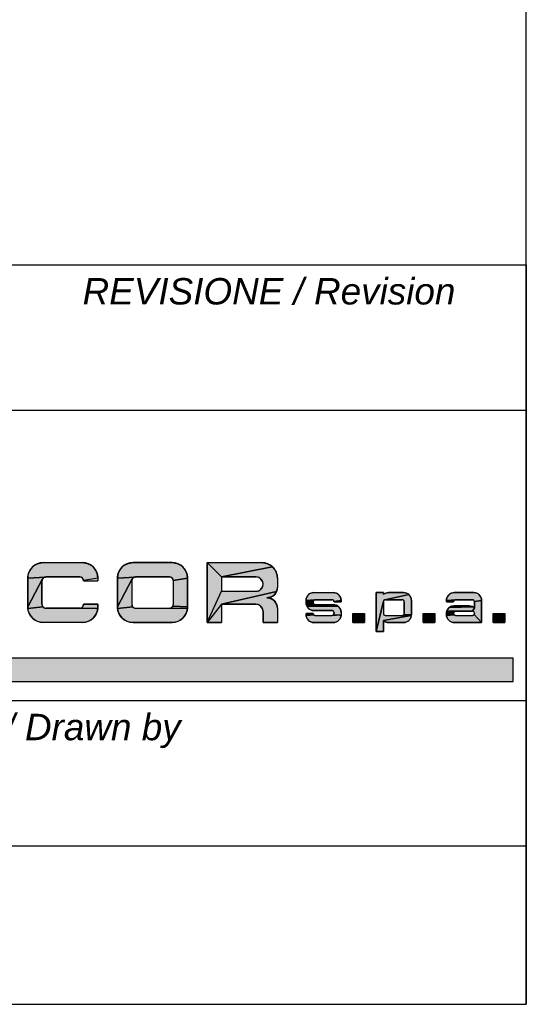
# Model space of a CAD drawing. Extents: x -1680 to 1181, y 8 to 1739.
# Tile 57 of 73: x 1143 to 1181, y 8 to 83. Entities that reach past the tile are written whole.
import ezdxf

# ---------------------------------------------------------------- set-up
doc = ezdxf.new("R2010")
doc.units = 0
doc.header["$LTSCALE"] = 65.395
doc.layers.get('0').update_dxf_attribs({"linetype": 'CONTINUOUS'})
doc.layers.add('7_ALL_NOTE', color=7, linetype='CONTINUOUS')
doc.styles.add('TEXTSTYLE_2', font='ariali.ttf')

# ---------------------------------------------------------------- blocks, each defined once
blk = doc.blocks.new('SICOR_LOGO_BL0', base_point=(1142.225, 40.445))
at = {"linetype": 'CONTINUOUS'}
for points in [[(1144.271, 41.441), (1144.395, 41.447), (1147.352, 41.447), (1147.475, 41.441), (1147.597, 41.421), (1147.717, 41.389), (1147.833, 41.345), (1147.943, 41.289), (1148.047, 41.221), (1148.143, 41.143), (1148.23, 41.056), (1148.308, 40.96), (1148.376, 40.856), (1148.432, 40.745), (1148.476, 40.63), (1148.508, 40.51), (1148.528, 40.388), (1148.534, 40.264), (1147.448, 40.098), (1147.444, 40.129), (1147.436, 40.159), (1147.425, 40.188), (1147.411, 40.215), (1147.394, 40.241), (1147.374, 40.265), (1147.352, 40.287), (1147.328, 40.306), (1147.302, 40.323), (1147.275, 40.337), (1147.246, 40.348), (1147.216, 40.356), (1147.185, 40.361), (1147.154, 40.363), (1144.592, 40.363), (1144.561, 40.361), (1143.212, 40.264), (1143.219, 40.388), (1143.238, 40.51), (1143.27, 40.63), (1143.314, 40.745), (1143.37, 40.856), (1143.438, 40.96), (1143.516, 41.056), (1143.603, 41.143), (1143.7, 41.221), (1143.803, 41.289), (1143.914, 41.345), (1144.029, 41.389), (1144.149, 41.421)], [(1151.072, 41.441), (1151.195, 41.447), (1154.152, 41.447), (1154.276, 41.441), (1154.398, 41.421), (1154.518, 41.389), (1154.633, 41.345), (1154.744, 41.289), (1154.847, 41.221), (1154.944, 41.143), (1155.031, 41.056), (1155.109, 40.96), (1155.176, 40.856), (1155.233, 40.745), (1155.277, 40.63), (1155.309, 40.51), (1155.328, 40.388), (1155.335, 40.264), (1154.249, 40.098), (1154.244, 40.129), (1154.236, 40.159), (1154.225, 40.188), (1154.211, 40.215), (1154.194, 40.241), (1154.175, 40.265), (1154.153, 40.287), (1154.129, 40.306), (1154.103, 40.323), (1154.075, 40.337), (1154.046, 40.348), (1154.017, 40.356), (1153.986, 40.361), (1153.955, 40.363), (1151.393, 40.363), (1151.362, 40.361), (1150.013, 40.264), (1150.019, 40.388), (1150.039, 40.51), (1150.071, 40.63), (1150.115, 40.745), (1150.171, 40.856), (1150.239, 40.96), (1150.316, 41.056), (1150.404, 41.143), (1150.5, 41.221), (1150.604, 41.289), (1150.714, 41.345), (1150.83, 41.389), (1150.949, 41.421)], [(1161.744, 41.143), (1157.897, 40.363), (1156.813, 41.447), (1160.953, 41.447), (1161.076, 41.441), (1161.199, 41.421), (1161.318, 41.389), (1161.434, 41.345), (1161.544, 41.289), (1161.648, 41.221)], [(1157.897, 40.363), (1161.744, 41.143), (1161.832, 41.056), (1161.91, 40.96), (1161.977, 40.856), (1162.033, 40.745), (1162.078, 40.63), (1162.11, 40.51), (1162.129, 40.388), (1162.136, 40.264), (1162.136, 39.574), (1162.131, 39.492), (1162.118, 39.411), (1162.097, 39.331), (1162.067, 39.254), (1157.897, 38.293), (1156.813, 36.913), (1157.897, 39.279), (1160.509, 39.279), (1160.566, 39.282), (1160.622, 39.291), (1160.677, 39.305), (1160.73, 39.326), (1160.78, 39.351), (1160.828, 39.382), (1160.872, 39.418), (1160.912, 39.458), (1160.948, 39.502), (1160.979, 39.55), (1161.005, 39.6), (1161.025, 39.653), (1161.04, 39.708), (1161.048, 39.764), (1161.051, 39.821), (1161.048, 39.878), (1161.04, 39.934), (1161.025, 39.988), (1161.005, 40.041), (1160.979, 40.092), (1160.948, 40.139), (1160.912, 40.184), (1160.872, 40.224), (1160.828, 40.259), (1160.78, 40.29), (1160.73, 40.316), (1160.677, 40.336), (1160.622, 40.351), (1160.566, 40.36), (1160.509, 40.363)], [(1144.372, 40.265), (1144.353, 40.241), (1144.336, 40.215), (1143.212, 38.096), (1143.212, 40.264), (1144.561, 40.361), (1144.53, 40.356), (1144.501, 40.348), (1144.472, 40.337), (1144.444, 40.323), (1144.418, 40.306), (1144.394, 40.287)], [(1151.173, 40.265), (1151.153, 40.241), (1151.136, 40.215), (1150.013, 38.096), (1150.013, 40.264), (1151.362, 40.361), (1151.331, 40.356), (1151.301, 40.348), (1151.272, 40.337), (1151.245, 40.323), (1151.219, 40.306), (1151.195, 40.287)], [(1144.353, 38.119), (1144.372, 38.095), (1143.219, 37.972), (1143.212, 38.096), (1144.336, 40.215), (1144.322, 40.188), (1144.311, 40.159), (1144.303, 40.129), (1144.298, 40.098), (1144.296, 40.067), (1144.296, 38.293), (1144.298, 38.262), (1144.303, 38.232), (1144.311, 38.202), (1144.322, 38.173), (1144.336, 38.145)], [(1151.153, 38.119), (1151.173, 38.095), (1150.019, 37.972), (1150.013, 38.096), (1151.136, 40.215), (1151.122, 40.188), (1151.111, 40.159), (1151.103, 40.129), (1151.098, 40.098), (1151.097, 40.067), (1151.097, 38.293), (1151.098, 38.262), (1151.103, 38.232), (1151.111, 38.202), (1151.122, 38.173), (1151.136, 38.145)], [(1154.249, 40.098), (1155.335, 40.264), (1155.335, 38.096), (1154.211, 38.145), (1154.225, 38.173), (1154.236, 38.202), (1154.244, 38.232), (1154.249, 38.262), (1154.251, 38.293), (1154.251, 40.067)], [(1157.897, 38.293), (1162.067, 39.254), (1162.03, 39.18), (1161.985, 39.111), (1161.933, 39.047), (1161.875, 38.989), (1161.811, 38.937), (1161.741, 38.892), (1161.668, 38.854), (1161.591, 38.825), (1161.347, 38.786), (1161.429, 38.782), (1161.511, 38.769), (1161.591, 38.747), (1161.668, 38.718), (1161.741, 38.68), (1161.811, 38.635), (1161.875, 38.583), (1161.933, 38.525), (1161.985, 38.461), (1162.03, 38.392), (1162.067, 38.318), (1162.097, 38.241), (1162.118, 38.161), (1162.131, 38.08), (1162.136, 37.998), (1162.136, 36.913), (1161.051, 36.913), (1161.051, 37.751), (1161.048, 37.808), (1161.04, 37.864), (1161.025, 37.919), (1161.005, 37.972), (1160.979, 38.022), (1160.948, 38.07), (1160.912, 38.114), (1160.872, 38.154), (1160.828, 38.19), (1160.78, 38.221), (1160.73, 38.246), (1160.677, 38.267), (1160.622, 38.281), (1160.566, 38.29), (1160.509, 38.293)], [(1164.836, 39.177), (1164.898, 39.18), (1166.377, 39.18), (1166.438, 39.177), (1166.5, 39.167), (1166.559, 39.151), (1166.617, 39.129), (1166.672, 39.101), (1166.724, 39.067), (1166.772, 39.028), (1166.816, 38.985), (1166.855, 38.936), (1166.889, 38.885), (1166.917, 38.829), (1166.939, 38.772), (1166.955, 38.712), (1166.965, 38.651), (1166.968, 38.589), (1166.425, 38.506), (1166.423, 38.521), (1166.419, 38.536), (1166.413, 38.55), (1166.406, 38.564), (1166.398, 38.577), (1166.388, 38.589), (1166.377, 38.6), (1166.365, 38.61), (1166.352, 38.618), (1166.338, 38.625), (1166.324, 38.631), (1166.309, 38.635), (1166.294, 38.637), (1166.278, 38.638), (1164.997, 38.638), (1164.981, 38.637), (1164.307, 38.589), (1164.31, 38.651), (1164.32, 38.712), (1164.336, 38.772), (1164.358, 38.829), (1164.386, 38.885), (1164.42, 38.936), (1164.459, 38.985), (1164.503, 39.028), (1164.551, 39.067), (1164.603, 39.101), (1164.658, 39.129), (1164.715, 39.151), (1164.775, 39.167)], [(1170.519, 39.179), (1170.562, 39.18), (1171.696, 39.18), (1171.758, 39.177), (1171.819, 39.167), (1171.879, 39.151), (1171.936, 39.129), (1171.992, 39.101), (1172.043, 39.067), (1172.092, 39.028), (1170.285, 38.635), (1170.27, 38.631), (1170.256, 38.625), (1170.242, 38.618), (1170.229, 38.61), (1170.217, 38.6), (1170.206, 38.589), (1170.196, 38.577), (1170.188, 38.564), (1170.181, 38.55), (1170.175, 38.536), (1170.171, 38.521), (1169.626, 36.223), (1169.626, 39.18), (1170.168, 39.18), (1170.168, 39.03), (1170.201, 39.057), (1170.236, 39.082), (1170.273, 39.105), (1170.312, 39.124), (1170.351, 39.141), (1170.392, 39.155), (1170.434, 39.166), (1170.476, 39.174)], [(1170.316, 38.638), (1170.301, 38.637), (1170.285, 38.635), (1172.092, 39.028), (1172.135, 38.985), (1172.174, 38.936), (1172.208, 38.885), (1172.236, 38.829), (1172.258, 38.772), (1172.274, 38.712), (1172.284, 38.651), (1172.287, 38.589), (1172.287, 38.49), (1172.287, 37.505), (1171.725, 37.529), (1171.732, 37.543), (1171.738, 37.558), (1171.742, 37.573), (1171.744, 37.588), (1171.745, 37.603), (1171.745, 38.49), (1171.744, 38.506), (1171.742, 38.521), (1171.738, 38.536), (1171.732, 38.55), (1171.725, 38.564), (1171.717, 38.577), (1171.707, 38.589), (1171.696, 38.6), (1171.684, 38.61), (1171.671, 38.618), (1171.657, 38.625), (1171.643, 38.631), (1171.628, 38.635), (1171.613, 38.637), (1171.597, 38.638)], [(1175.478, 39.177), (1175.54, 39.18), (1177.018, 39.18), (1177.08, 39.177), (1177.141, 39.167), (1177.201, 39.151), (1177.259, 39.129), (1177.314, 39.101), (1177.366, 39.067), (1177.414, 39.028), (1177.458, 38.985), (1177.497, 38.936), (1177.53, 38.885), (1177.558, 38.829), (1177.581, 38.772), (1177.597, 38.712), (1177.606, 38.651), (1177.609, 38.589), (1177.067, 38.506), (1177.064, 38.521), (1177.06, 38.536), (1177.055, 38.55), (1177.048, 38.564), (1177.039, 38.577), (1177.029, 38.589), (1177.018, 38.6), (1177.006, 38.61), (1176.993, 38.618), (1176.98, 38.625), (1176.965, 38.631), (1176.95, 38.635), (1176.935, 38.637), (1176.92, 38.638), (1175.638, 38.638), (1175.623, 38.637), (1174.948, 38.589), (1174.952, 38.651), (1174.961, 38.712), (1174.977, 38.772), (1174.999, 38.829), (1175.028, 38.885), (1175.061, 38.936), (1175.1, 38.985), (1175.144, 39.028), (1175.192, 39.067), (1175.244, 39.101), (1175.299, 39.129), (1175.357, 39.151), (1175.417, 39.167)], [(1147.154, 37.998), (1147.185, 37.999), (1148.528, 37.972), (1148.508, 37.85), (1148.476, 37.731), (1148.432, 37.615), (1148.376, 37.505), (1148.308, 37.401), (1148.23, 37.305), (1148.143, 37.217), (1148.047, 37.139), (1147.943, 37.072), (1147.833, 37.016), (1147.717, 36.971), (1147.597, 36.939), (1147.475, 36.92), (1147.352, 36.913), (1144.395, 36.913), (1144.271, 36.92), (1144.149, 36.939), (1144.029, 36.971), (1143.914, 37.016), (1143.803, 37.072), (1143.7, 37.139), (1143.603, 37.217), (1143.516, 37.305), (1143.438, 37.401), (1143.37, 37.505), (1143.314, 37.615), (1143.27, 37.731), (1143.238, 37.85), (1143.219, 37.972), (1144.372, 38.095), (1144.394, 38.073), (1144.418, 38.054), (1144.444, 38.037), (1144.472, 38.023), (1144.501, 38.012), (1144.53, 38.004), (1144.561, 37.999), (1144.592, 37.998)], [(1147.448, 38.262), (1147.45, 38.293), (1148.534, 38.293), (1148.534, 38.096), (1148.528, 37.972), (1147.185, 37.999), (1147.216, 38.004), (1147.246, 38.012), (1147.275, 38.023), (1147.302, 38.037), (1147.328, 38.054), (1147.352, 38.073), (1147.374, 38.095), (1147.394, 38.119), (1147.411, 38.145), (1147.425, 38.173), (1147.436, 38.202), (1147.444, 38.232)], [(1153.955, 37.998), (1153.986, 37.999), (1155.328, 37.972), (1155.309, 37.85), (1155.277, 37.731), (1155.233, 37.615), (1155.176, 37.505), (1155.109, 37.401), (1155.031, 37.305), (1154.944, 37.217), (1154.847, 37.139), (1154.744, 37.072), (1154.633, 37.016), (1154.518, 36.971), (1154.398, 36.939), (1154.276, 36.92), (1154.152, 36.913), (1151.195, 36.913), (1151.072, 36.92), (1150.949, 36.939), (1150.83, 36.971), (1150.714, 37.016), (1150.604, 37.072), (1150.5, 37.139), (1150.404, 37.217), (1150.316, 37.305), (1150.239, 37.401), (1150.171, 37.505), (1150.115, 37.615), (1150.071, 37.731), (1150.039, 37.85), (1150.019, 37.972), (1151.173, 38.095), (1151.195, 38.073), (1151.219, 38.054), (1151.245, 38.037), (1151.272, 38.023), (1151.301, 38.012), (1151.331, 38.004), (1151.362, 37.999), (1151.393, 37.998)], [(1154.194, 38.119), (1154.211, 38.145), (1155.335, 38.096), (1155.328, 37.972), (1153.986, 37.999), (1154.017, 38.004), (1154.046, 38.012), (1154.075, 38.023), (1154.103, 38.037), (1154.129, 38.054), (1154.153, 38.073), (1154.175, 38.095)], [(1164.887, 38.589), (1164.877, 38.577), (1164.307, 38.412), (1164.307, 38.589), (1164.981, 38.637), (1164.966, 38.635), (1164.951, 38.631), (1164.937, 38.625), (1164.923, 38.618), (1164.91, 38.61), (1164.898, 38.6)], [(1164.849, 38.421), (1164.85, 38.406), (1164.31, 38.35), (1164.307, 38.412), (1164.877, 38.577), (1164.869, 38.564), (1164.862, 38.55), (1164.856, 38.536), (1164.852, 38.521), (1164.85, 38.506), (1164.849, 38.49)], [(1164.862, 38.361), (1164.869, 38.347), (1164.32, 38.289), (1164.31, 38.35), (1164.85, 38.406), (1164.852, 38.39), (1164.856, 38.376)], [(1164.923, 38.293), (1164.937, 38.286), (1164.336, 38.229), (1164.32, 38.289), (1164.869, 38.347), (1164.877, 38.334), (1164.887, 38.322), (1164.898, 38.311), (1164.91, 38.302)], [(1166.559, 38.244), (1166.617, 38.222), (1164.358, 38.171), (1164.336, 38.229), (1164.937, 38.286), (1164.951, 38.281), (1164.966, 38.277), (1164.981, 38.274), (1164.997, 38.273), (1166.377, 38.273), (1166.438, 38.27), (1166.5, 38.26)], [(1166.672, 38.194), (1166.724, 38.16), (1164.386, 38.116), (1164.358, 38.171), (1166.617, 38.222)], [(1166.772, 38.121), (1166.816, 38.078), (1166.855, 38.03), (1166.889, 37.978), (1166.917, 37.923), (1166.939, 37.865), (1166.955, 37.805), (1166.965, 37.744), (1166.968, 37.682), (1166.968, 37.505), (1166.352, 37.475), (1166.365, 37.484), (1166.377, 37.493), (1166.388, 37.504), (1166.398, 37.516), (1166.406, 37.529), (1166.413, 37.543), (1166.419, 37.558), (1166.423, 37.573), (1166.425, 37.588), (1166.426, 37.603), (1166.426, 37.672), (1166.425, 37.688), (1166.423, 37.703), (1166.419, 37.718), (1166.413, 37.732), (1166.406, 37.746), (1166.398, 37.759), (1166.388, 37.771), (1166.377, 37.782), (1166.365, 37.792), (1166.352, 37.8), (1166.338, 37.807), (1166.324, 37.813), (1166.309, 37.817), (1166.294, 37.819), (1166.278, 37.82), (1164.898, 37.82), (1164.836, 37.823), (1164.775, 37.833), (1164.715, 37.849), (1164.658, 37.871), (1164.603, 37.899), (1164.551, 37.933), (1164.503, 37.972), (1164.459, 38.016), (1164.42, 38.064), (1164.386, 38.116), (1166.724, 38.16)], [(1171.597, 37.455), (1171.613, 37.456), (1172.284, 37.443), (1170.168, 37.064), (1170.168, 36.223), (1169.626, 36.223), (1170.171, 38.521), (1170.169, 38.506), (1170.168, 38.49), (1170.168, 37.603), (1170.169, 37.588), (1170.171, 37.573), (1170.175, 37.558), (1170.181, 37.543), (1170.188, 37.529), (1170.196, 37.516), (1170.206, 37.504), (1170.217, 37.493), (1170.229, 37.484), (1170.242, 37.475), (1170.256, 37.468), (1170.27, 37.463), (1170.285, 37.459), (1170.301, 37.456), (1170.316, 37.455)], [(1175.528, 38.589), (1175.519, 38.577), (1174.948, 38.49), (1174.948, 38.589), (1175.623, 38.637), (1175.608, 38.635), (1175.593, 38.631), (1175.578, 38.625), (1175.564, 38.618), (1175.551, 38.61), (1175.539, 38.6)], [(1175.491, 38.506), (1175.49, 38.49), (1174.948, 38.49), (1175.519, 38.577), (1175.51, 38.564), (1175.503, 38.55), (1175.498, 38.536), (1175.494, 38.521)], [(1176.999, 38.072), (1177.034, 38.047), (1177.067, 38.019), (1176.92, 37.776), (1175.663, 37.776), (1174.976, 37.782), (1174.997, 37.837), (1175.024, 37.889), (1175.056, 37.938), (1175.093, 37.984), (1175.134, 38.026), (1175.18, 38.063), (1176.962, 38.095)], [(1176.843, 38.145), (1176.884, 38.131), (1176.924, 38.114), (1176.962, 38.095), (1175.18, 38.063), (1175.229, 38.095), (1175.282, 38.121), (1175.337, 38.142), (1176.802, 38.156)], [(1176.716, 38.168), (1176.759, 38.164), (1176.802, 38.156), (1175.337, 38.142), (1175.393, 38.158), (1175.451, 38.167), (1175.51, 38.17), (1176.673, 38.17)], [(1177.067, 38.506), (1177.609, 38.589), (1177.609, 38.49), (1177.609, 36.913), (1177.048, 37.529), (1177.055, 37.543), (1177.06, 37.558), (1177.064, 37.573), (1177.067, 37.588), (1177.067, 37.628), (1177.067, 37.643), (1177.064, 37.659), (1177.06, 37.674), (1177.055, 37.688), (1177.048, 37.702), (1177.039, 37.715), (1177.029, 37.727), (1177.018, 37.738), (1177.006, 37.748), (1176.993, 37.756), (1176.98, 37.763), (1176.965, 37.769), (1176.95, 37.773), (1176.935, 37.775), (1176.92, 37.776), (1177.067, 38.019), (1177.067, 38.49)], [(1164.877, 37.516), (1164.887, 37.504), (1164.31, 37.443), (1164.307, 37.505), (1164.307, 37.603), (1164.849, 37.603), (1164.85, 37.588), (1164.852, 37.573), (1164.856, 37.558), (1164.862, 37.543), (1164.869, 37.529)], [(1166.278, 37.455), (1166.294, 37.456), (1166.968, 37.505), (1166.965, 37.443), (1166.955, 37.382), (1166.939, 37.322), (1166.917, 37.264), (1166.889, 37.209), (1166.855, 37.157), (1166.816, 37.109), (1166.772, 37.065), (1166.724, 37.026), (1166.672, 36.993), (1166.617, 36.964), (1166.559, 36.942), (1166.5, 36.926), (1166.438, 36.917), (1166.377, 36.913), (1164.898, 36.913), (1164.836, 36.917), (1164.775, 36.926), (1164.715, 36.942), (1164.658, 36.964), (1164.603, 36.993), (1164.551, 37.026), (1164.503, 37.065), (1164.459, 37.109), (1164.42, 37.157), (1164.386, 37.209), (1164.358, 37.264), (1164.336, 37.322), (1164.32, 37.382), (1164.31, 37.443), (1164.887, 37.504), (1164.898, 37.493), (1164.91, 37.484), (1164.923, 37.475), (1164.937, 37.468), (1164.951, 37.463), (1164.966, 37.459), (1164.981, 37.456), (1164.997, 37.455)], [(1166.352, 37.475), (1166.968, 37.505), (1166.294, 37.456), (1166.309, 37.459), (1166.324, 37.463), (1166.338, 37.468)], [(1170.168, 37.064), (1172.284, 37.443), (1172.274, 37.382), (1172.258, 37.322), (1172.236, 37.264), (1172.208, 37.209), (1172.174, 37.157), (1172.135, 37.109), (1172.092, 37.065), (1172.043, 37.026), (1171.992, 36.993), (1171.936, 36.964), (1171.879, 36.942), (1171.819, 36.926), (1171.758, 36.917), (1171.696, 36.913), (1170.562, 36.913), (1170.519, 36.915), (1170.476, 36.92), (1170.434, 36.927), (1170.392, 36.938), (1170.351, 36.952), (1170.312, 36.969), (1170.273, 36.989), (1170.236, 37.011), (1170.201, 37.036)], [(1171.717, 37.516), (1171.725, 37.529), (1172.287, 37.505), (1172.284, 37.443), (1171.613, 37.456), (1171.628, 37.459), (1171.643, 37.463), (1171.657, 37.468), (1171.671, 37.475), (1171.684, 37.484), (1171.696, 37.493), (1171.707, 37.504)], [(1175.505, 37.673), (1175.499, 37.657), (1174.948, 37.603), (1174.951, 37.667), (1175.535, 37.719), (1175.523, 37.705), (1175.514, 37.69)], [(1175.491, 37.621), (1175.49, 37.603), (1174.948, 37.505), (1174.948, 37.603), (1175.499, 37.657), (1175.494, 37.639)], [(1175.519, 37.516), (1175.528, 37.504), (1174.952, 37.443), (1174.948, 37.505), (1175.49, 37.603), (1175.491, 37.588), (1175.494, 37.573), (1175.498, 37.558), (1175.503, 37.543), (1175.51, 37.529)], [(1175.548, 37.731), (1175.535, 37.719), (1174.951, 37.667), (1174.961, 37.725), (1174.976, 37.782), (1175.645, 37.775), (1175.627, 37.772), (1175.61, 37.767), (1175.593, 37.761), (1175.577, 37.753), (1175.562, 37.743)], [(1176.92, 37.455), (1176.935, 37.456), (1176.95, 37.459), (1176.965, 37.463), (1176.98, 37.468), (1176.993, 37.475), (1177.006, 37.484), (1177.018, 37.493), (1177.029, 37.504), (1177.039, 37.516), (1177.048, 37.529), (1177.609, 36.913), (1175.54, 36.913), (1175.478, 36.917), (1175.417, 36.926), (1175.357, 36.942), (1175.299, 36.964), (1175.244, 36.993), (1175.192, 37.026), (1175.144, 37.065), (1175.1, 37.109), (1175.061, 37.157), (1175.028, 37.209), (1174.999, 37.264), (1174.977, 37.322), (1174.961, 37.382), (1174.952, 37.443), (1175.528, 37.504), (1175.539, 37.493), (1175.551, 37.484), (1175.564, 37.475), (1175.578, 37.468), (1175.593, 37.463), (1175.608, 37.459), (1175.623, 37.456), (1175.638, 37.455)]]:
    blk.add_hatch(color=1, dxfattribs=at).paths.add_polyline_path(points)
at = {"color": 1, "linetype": 'CONTINUOUS'}
for p, q in [((1144.395, 41.447), (1147.352, 41.447)), ((1154.152, 41.447), (1151.195, 41.447)), ((1156.813, 41.447), (1156.813, 36.913)), ((1156.813, 41.447), (1160.953, 41.447)), ((1156.813, 36.913), (1156.813, 41.447)), ((1156.813, 41.447), (1160.953, 41.447)), ((1144.592, 40.363), (1147.154, 40.363)), ((1151.393, 40.363), (1153.955, 40.363)), ((1157.897, 40.363), (1160.509, 40.363)), ((1157.897, 40.363), (1157.897, 39.279)), ((1160.509, 40.363), (1157.897, 40.363)), ((1157.897, 40.363), (1157.897, 39.279)), ((1143.212, 40.264), (1143.212, 38.096)), ((1144.296, 38.293), (1144.296, 40.067)), ((1147.45, 40.067), (1148.536, 40.067)), ((1148.534, 40.264), (1148.536, 40.067)), ((1150.013, 40.264), (1150.013, 38.096)), ((1150.013, 40.264), (1150.013, 38.096)), ((1151.097, 40.067), (1151.097, 38.293)), ((1151.097, 40.067), (1151.097, 38.293)), ((1154.251, 38.293), (1154.251, 40.067)), ((1154.251, 38.293), (1154.251, 40.067)), ((1155.335, 38.096), (1155.335, 40.264)), ((1155.335, 38.096), (1155.335, 40.264)), ((1156.813, 40.264), (1156.813, 39.18)), ((1156.813, 40.264), (1156.813, 39.18)), ((1157.897, 40.067), (1157.897, 40.018)), ((1162.136, 40.264), (1162.136, 39.574)), ((1162.136, 40.264), (1162.136, 40.067)), ((1162.136, 40.264), (1162.136, 39.574)), ((1157.897, 39.279), (1160.509, 39.279)), ((1157.897, 39.279), (1160.509, 39.279)), ((1164.898, 39.18), (1166.377, 39.18)), ((1164.898, 39.18), (1166.377, 39.18)), ((1170.168, 39.18), (1169.626, 39.18)), ((1169.626, 39.18), (1169.626, 36.223)), ((1169.626, 39.18), (1169.626, 36.223)), ((1170.168, 39.18), (1169.626, 39.18)), ((1170.168, 39.18), (1170.168, 39.03)), ((1170.168, 39.03), (1170.168, 39.18)), ((1170.562, 39.18), (1171.696, 39.18)), ((1171.696, 39.18), (1170.562, 39.18)), ((1175.54, 39.18), (1177.018, 39.18)), ((1177.018, 39.18), (1175.54, 39.18)), ((1148.534, 38.293), (1147.45, 38.293)), ((1148.534, 38.096), (1148.534, 38.293)), ((1157.897, 38.293), (1157.897, 36.913)), ((1157.897, 38.293), (1160.509, 38.293)), ((1160.509, 38.293), (1157.897, 38.293)), ((1157.897, 38.293), (1157.897, 36.913)), ((1164.307, 38.589), (1164.307, 38.412)), ((1164.307, 38.412), (1164.307, 38.589)), ((1164.849, 38.49), (1164.849, 38.421)), ((1164.849, 38.49), (1164.849, 38.421)), ((1164.997, 38.638), (1166.278, 38.638)), ((1166.278, 38.638), (1164.997, 38.638)), ((1164.997, 38.273), (1166.377, 38.273)), ((1164.997, 38.273), (1166.377, 38.273)), ((1166.426, 38.49), (1166.968, 38.49)), ((1166.968, 38.49), (1166.426, 38.49)), ((1166.968, 38.589), (1166.968, 38.49)), ((1166.968, 38.589), (1166.968, 38.49)), ((1169.626, 38.589), (1169.626, 38.367)), ((1170.168, 38.49), (1170.168, 37.603)), ((1170.168, 38.49), (1170.168, 38.466)), ((1170.168, 38.49), (1170.168, 37.603)), ((1170.316, 38.638), (1171.597, 38.638)), ((1171.597, 38.638), (1170.316, 38.638)), ((1171.745, 38.49), (1171.745, 37.628)), ((1171.745, 37.628), (1171.745, 38.49)), ((1172.287, 38.589), (1172.287, 38.49)), ((1172.287, 38.49), (1172.287, 38.589)), ((1172.287, 38.49), (1172.287, 37.505)), ((1172.287, 37.505), (1172.287, 38.49)), ((1174.948, 38.589), (1174.948, 38.49)), ((1174.948, 38.589), (1174.948, 38.49)), ((1175.49, 38.49), (1174.948, 38.49)), ((1174.948, 38.49), (1175.49, 38.49)), ((1175.51, 38.17), (1176.673, 38.17)), ((1176.673, 38.17), (1175.51, 38.17)), ((1175.638, 38.638), (1176.92, 38.638)), ((1175.638, 38.638), (1176.92, 38.638)), ((1177.067, 38.49), (1177.067, 38.019)), ((1177.067, 38.49), (1177.067, 38.019)), ((1177.609, 38.589), (1177.609, 38.49)), ((1177.609, 38.49), (1177.609, 38.589)), ((1177.609, 38.49), (1177.609, 36.913)), ((1177.609, 36.913), (1177.609, 38.49)), ((1147.154, 37.998), (1144.592, 37.998)), ((1151.393, 37.998), (1153.955, 37.998)), ((1151.393, 37.998), (1153.955, 37.998)), ((1161.051, 37.751), (1161.051, 36.913)), ((1161.051, 36.913), (1161.051, 37.751)), ((1162.136, 37.998), (1162.136, 36.913)), ((1162.136, 37.998), (1162.136, 36.913)), ((1164.849, 37.603), (1164.307, 37.603)), ((1164.307, 37.505), (1164.307, 37.603)), ((1164.307, 37.505), (1164.307, 37.603)), ((1164.307, 37.603), (1164.849, 37.603)), ((1164.898, 37.82), (1166.278, 37.82)), ((1166.278, 37.82), (1164.898, 37.82)), ((1164.997, 37.455), (1166.278, 37.455)), ((1164.997, 37.455), (1166.278, 37.455)), ((1166.426, 37.672), (1166.426, 37.603)), ((1166.426, 37.603), (1166.426, 37.672)), ((1166.968, 37.682), (1166.968, 37.505)), ((1166.968, 37.682), (1166.968, 37.505)), ((1167.852, 37.603), (1168.739, 37.603)), ((1167.852, 37.603), (1167.852, 36.913)), ((1167.852, 36.913), (1167.852, 37.603)), ((1167.852, 37.603), (1168.739, 37.603)), ((1168.739, 37.603), (1168.739, 36.913)), ((1168.739, 37.603), (1168.739, 36.913)), ((1169.626, 37.603), (1169.626, 37.505)), ((1170.316, 37.455), (1171.597, 37.455)), ((1170.316, 37.455), (1171.597, 37.455)), ((1171.745, 37.628), (1171.745, 37.603)), ((1171.745, 37.603), (1171.745, 37.628)), ((1173.174, 37.603), (1174.061, 37.603)), ((1173.174, 37.603), (1173.174, 36.913)), ((1173.174, 36.913), (1173.174, 37.603)), ((1173.174, 37.603), (1174.061, 37.603)), ((1174.061, 37.603), (1174.061, 36.913)), ((1174.061, 37.603), (1174.061, 36.913)), ((1174.948, 37.603), (1174.948, 37.608)), ((1174.948, 37.608), (1174.948, 37.603)), ((1174.948, 37.603), (1174.948, 37.505)), ((1174.948, 37.603), (1174.948, 37.505)), ((1175.638, 37.455), (1176.92, 37.455)), ((1175.638, 37.455), (1176.92, 37.455)), ((1175.663, 37.776), (1176.92, 37.776)), ((1176.92, 37.776), (1175.663, 37.776)), ((1177.067, 37.628), (1177.067, 37.603)), ((1177.067, 37.603), (1177.067, 37.628)), ((1177.609, 37.726), (1177.609, 37.505)), ((1178.497, 37.603), (1179.384, 37.603)), ((1178.497, 37.603), (1178.497, 36.913)), ((1178.497, 36.913), (1178.497, 37.603)), ((1178.497, 37.603), (1179.384, 37.603)), ((1179.384, 37.603), (1179.384, 36.913)), ((1179.384, 37.603), (1179.384, 36.913)), ((1147.352, 36.913), (1144.395, 36.913)), ((1151.195, 36.913), (1154.152, 36.913)), ((1151.195, 36.913), (1154.152, 36.913)), ((1156.813, 36.913), (1157.897, 36.913)), ((1157.897, 36.913), (1156.813, 36.913)), ((1161.051, 36.913), (1162.136, 36.913)), ((1162.136, 36.913), (1161.051, 36.913)), ((1164.898, 36.913), (1166.377, 36.913)), ((1166.377, 36.913), (1164.898, 36.913)), ((1167.852, 36.913), (1168.739, 36.913)), ((1168.739, 36.913), (1167.852, 36.913)), ((1170.168, 37.064), (1170.168, 36.223)), ((1170.168, 36.223), (1170.168, 37.064)), ((1170.562, 36.913), (1171.696, 36.913)), ((1170.562, 36.913), (1171.696, 36.913)), ((1173.174, 36.913), (1174.061, 36.913)), ((1174.061, 36.913), (1173.174, 36.913)), ((1175.54, 36.913), (1177.609, 36.913)), ((1175.54, 36.913), (1177.609, 36.913)), ((1178.497, 36.913), (1179.384, 36.913)), ((1179.384, 36.913), (1178.497, 36.913)), ((1170.168, 36.223), (1169.626, 36.223)), ((1169.626, 36.223), (1170.168, 36.223)), ((1180.003, 34.226), (1126.364, 34.226)), ((1180.003, 34.226), (1126.364, 34.226)), ((1180.003, 34.226), (1126.364, 34.226)), ((1180.003, 32.448), (1180.003, 34.226)), ((1180.003, 32.448), (1180.003, 34.226)), ((1180.003, 32.448), (1180.003, 34.226)), ((1109.78, 32.448), (1180.003, 32.448)), ((1109.78, 32.448), (1180.003, 32.448)), ((1109.78, 32.448), (1180.003, 32.448))]:
    blk.add_line(p, q, dxfattribs=at)
for points in [[(1144.271, 41.441), (1144.395, 41.447), (1147.352, 41.447), (1147.475, 41.441), (1147.597, 41.421), (1147.717, 41.389), (1147.833, 41.345), (1147.943, 41.289), (1148.047, 41.221), (1148.143, 41.143), (1148.23, 41.056), (1148.308, 40.96), (1148.376, 40.856), (1148.432, 40.745), (1148.476, 40.63), (1148.508, 40.51), (1148.528, 40.388), (1148.534, 40.264), (1147.448, 40.098), (1147.444, 40.129), (1147.436, 40.159), (1147.425, 40.188), (1147.411, 40.215), (1147.394, 40.241), (1147.374, 40.265), (1147.352, 40.287), (1147.328, 40.306), (1147.302, 40.323), (1147.275, 40.337), (1147.246, 40.348), (1147.216, 40.356), (1147.185, 40.361), (1147.154, 40.363), (1144.592, 40.363), (1144.561, 40.361), (1143.212, 40.264), (1143.219, 40.388), (1143.238, 40.51), (1143.27, 40.63), (1143.314, 40.745), (1143.37, 40.856), (1143.438, 40.96), (1143.516, 41.056), (1143.603, 41.143), (1143.7, 41.221), (1143.803, 41.289), (1143.914, 41.345), (1144.029, 41.389), (1144.149, 41.421), (1144.271, 41.441)], [(1151.072, 41.441), (1151.195, 41.447), (1154.152, 41.447), (1154.276, 41.441), (1154.398, 41.421), (1154.518, 41.389), (1154.633, 41.345), (1154.744, 41.289), (1154.847, 41.221), (1154.944, 41.143), (1155.031, 41.056), (1155.109, 40.96), (1155.176, 40.856), (1155.233, 40.745), (1155.277, 40.63), (1155.309, 40.51), (1155.328, 40.388), (1155.335, 40.264), (1154.249, 40.098), (1154.244, 40.129), (1154.236, 40.159), (1154.225, 40.188), (1154.211, 40.215), (1154.194, 40.241), (1154.175, 40.265), (1154.153, 40.287), (1154.129, 40.306), (1154.103, 40.323), (1154.075, 40.337), (1154.046, 40.348), (1154.017, 40.356), (1153.986, 40.361), (1153.955, 40.363), (1151.393, 40.363), (1151.362, 40.361), (1150.013, 40.264), (1150.019, 40.388), (1150.039, 40.51), (1150.071, 40.63), (1150.115, 40.745), (1150.171, 40.856), (1150.239, 40.96), (1150.316, 41.056), (1150.404, 41.143), (1150.5, 41.221), (1150.604, 41.289), (1150.714, 41.345), (1150.83, 41.389), (1150.949, 41.421), (1151.072, 41.441)], [(1161.744, 41.143), (1157.897, 40.363), (1156.813, 41.447), (1160.953, 41.447), (1161.076, 41.441), (1161.199, 41.421), (1161.318, 41.389), (1161.434, 41.345), (1161.544, 41.289), (1161.648, 41.221), (1161.744, 41.143)], [(1157.897, 40.363), (1161.744, 41.143), (1161.832, 41.056), (1161.91, 40.96), (1161.977, 40.856), (1162.033, 40.745), (1162.078, 40.63), (1162.11, 40.51), (1162.129, 40.388), (1162.136, 40.264), (1162.136, 39.574), (1162.131, 39.492), (1162.118, 39.411), (1162.097, 39.331), (1162.067, 39.254), (1157.897, 38.293), (1156.813, 36.913), (1157.897, 39.279), (1160.509, 39.279), (1160.566, 39.282), (1160.622, 39.291), (1160.677, 39.305), (1160.73, 39.326), (1160.78, 39.351), (1160.828, 39.382), (1160.872, 39.418), (1160.912, 39.458), (1160.948, 39.502), (1160.979, 39.55), (1161.005, 39.6), (1161.025, 39.653), (1161.04, 39.708), (1161.048, 39.764), (1161.051, 39.821), (1161.048, 39.878), (1161.04, 39.934), (1161.025, 39.988), (1161.005, 40.041), (1160.979, 40.092), (1160.948, 40.139), (1160.912, 40.184), (1160.872, 40.224), (1160.828, 40.259), (1160.78, 40.29), (1160.73, 40.316), (1160.677, 40.336), (1160.622, 40.351), (1160.566, 40.36), (1160.509, 40.363), (1157.897, 40.363)], [(1144.372, 40.265), (1144.353, 40.241), (1144.336, 40.215), (1143.212, 38.096), (1143.212, 40.264), (1144.561, 40.361), (1144.53, 40.356), (1144.501, 40.348), (1144.472, 40.337), (1144.444, 40.323), (1144.418, 40.306), (1144.394, 40.287), (1144.372, 40.265)], [(1151.173, 40.265), (1151.153, 40.241), (1151.136, 40.215), (1150.013, 38.096), (1150.013, 40.264), (1151.362, 40.361), (1151.331, 40.356), (1151.301, 40.348), (1151.272, 40.337), (1151.245, 40.323), (1151.219, 40.306), (1151.195, 40.287), (1151.173, 40.265)], [(1144.353, 38.119), (1144.372, 38.095), (1143.219, 37.972), (1143.212, 38.096), (1144.336, 40.215), (1144.322, 40.188), (1144.311, 40.159), (1144.303, 40.129), (1144.298, 40.098), (1144.296, 40.067), (1144.296, 38.293), (1144.298, 38.262), (1144.303, 38.232), (1144.311, 38.202), (1144.322, 38.173), (1144.336, 38.145), (1144.353, 38.119)], [(1151.153, 38.119), (1151.173, 38.095), (1150.019, 37.972), (1150.013, 38.096), (1151.136, 40.215), (1151.122, 40.188), (1151.111, 40.159), (1151.103, 40.129), (1151.098, 40.098), (1151.097, 40.067), (1151.097, 38.293), (1151.098, 38.262), (1151.103, 38.232), (1151.111, 38.202), (1151.122, 38.173), (1151.136, 38.145), (1151.153, 38.119)], [(1154.249, 40.098), (1155.335, 40.264), (1155.335, 38.096), (1154.211, 38.145), (1154.225, 38.173), (1154.236, 38.202), (1154.244, 38.232), (1154.249, 38.262), (1154.251, 38.293), (1154.251, 40.067), (1154.249, 40.098)], [(1157.897, 38.293), (1162.067, 39.254), (1162.03, 39.18), (1161.985, 39.111), (1161.933, 39.047), (1161.875, 38.989), (1161.811, 38.937), (1161.741, 38.892), (1161.668, 38.854), (1161.591, 38.825), (1161.347, 38.786), (1161.429, 38.782), (1161.511, 38.769), (1161.591, 38.747), (1161.668, 38.718), (1161.741, 38.68), (1161.811, 38.635), (1161.875, 38.583), (1161.933, 38.525), (1161.985, 38.461), (1162.03, 38.392), (1162.067, 38.318), (1162.097, 38.241), (1162.118, 38.161), (1162.131, 38.08), (1162.136, 37.998), (1162.136, 36.913), (1161.051, 36.913), (1161.051, 37.751), (1161.048, 37.808), (1161.04, 37.864), (1161.025, 37.919), (1161.005, 37.972), (1160.979, 38.022), (1160.948, 38.07), (1160.912, 38.114), (1160.872, 38.154), (1160.828, 38.19), (1160.78, 38.221), (1160.73, 38.246), (1160.677, 38.267), (1160.622, 38.281), (1160.566, 38.29), (1160.509, 38.293), (1157.897, 38.293)], [(1164.836, 39.177), (1164.898, 39.18), (1166.377, 39.18), (1166.438, 39.177), (1166.5, 39.167), (1166.559, 39.151), (1166.617, 39.129), (1166.672, 39.101), (1166.724, 39.067), (1166.772, 39.028), (1166.816, 38.985), (1166.855, 38.936), (1166.889, 38.885), (1166.917, 38.829), (1166.939, 38.772), (1166.955, 38.712), (1166.965, 38.651), (1166.968, 38.589), (1166.425, 38.506), (1166.423, 38.521), (1166.419, 38.536), (1166.413, 38.55), (1166.406, 38.564), (1166.398, 38.577), (1166.388, 38.589), (1166.377, 38.6), (1166.365, 38.61), (1166.352, 38.618), (1166.338, 38.625), (1166.324, 38.631), (1166.309, 38.635), (1166.294, 38.637), (1166.278, 38.638), (1164.997, 38.638), (1164.981, 38.637), (1164.307, 38.589), (1164.31, 38.651), (1164.32, 38.712), (1164.336, 38.772), (1164.358, 38.829), (1164.386, 38.885), (1164.42, 38.936), (1164.459, 38.985), (1164.503, 39.028), (1164.551, 39.067), (1164.603, 39.101), (1164.658, 39.129), (1164.715, 39.151), (1164.775, 39.167), (1164.836, 39.177)], [(1170.519, 39.179), (1170.562, 39.18), (1171.696, 39.18), (1171.758, 39.177), (1171.819, 39.167), (1171.879, 39.151), (1171.936, 39.129), (1171.992, 39.101), (1172.043, 39.067), (1172.092, 39.028), (1170.285, 38.635), (1170.27, 38.631), (1170.256, 38.625), (1170.242, 38.618), (1170.229, 38.61), (1170.217, 38.6), (1170.206, 38.589), (1170.196, 38.577), (1170.188, 38.564), (1170.181, 38.55), (1170.175, 38.536), (1170.171, 38.521), (1169.626, 36.223), (1169.626, 39.18), (1170.168, 39.18), (1170.168, 39.03), (1170.201, 39.057), (1170.236, 39.082), (1170.273, 39.105), (1170.312, 39.124), (1170.351, 39.141), (1170.392, 39.155), (1170.434, 39.166), (1170.476, 39.174), (1170.519, 39.179)], [(1170.316, 38.638), (1170.301, 38.637), (1170.285, 38.635), (1172.092, 39.028), (1172.135, 38.985), (1172.174, 38.936), (1172.208, 38.885), (1172.236, 38.829), (1172.258, 38.772), (1172.274, 38.712), (1172.284, 38.651), (1172.287, 38.589), (1172.287, 38.49), (1172.287, 37.505), (1171.725, 37.529), (1171.732, 37.543), (1171.738, 37.558), (1171.742, 37.573), (1171.744, 37.588), (1171.745, 37.603), (1171.745, 38.49), (1171.744, 38.506), (1171.742, 38.521), (1171.738, 38.536), (1171.732, 38.55), (1171.725, 38.564), (1171.717, 38.577), (1171.707, 38.589), (1171.696, 38.6), (1171.684, 38.61), (1171.671, 38.618), (1171.657, 38.625), (1171.643, 38.631), (1171.628, 38.635), (1171.613, 38.637), (1171.597, 38.638), (1170.316, 38.638)], [(1175.478, 39.177), (1175.54, 39.18), (1177.018, 39.18), (1177.08, 39.177), (1177.141, 39.167), (1177.201, 39.151), (1177.259, 39.129), (1177.314, 39.101), (1177.366, 39.067), (1177.414, 39.028), (1177.458, 38.985), (1177.497, 38.936), (1177.53, 38.885), (1177.558, 38.829), (1177.581, 38.772), (1177.597, 38.712), (1177.606, 38.651), (1177.609, 38.589), (1177.067, 38.506), (1177.064, 38.521), (1177.06, 38.536), (1177.055, 38.55), (1177.048, 38.564), (1177.039, 38.577), (1177.029, 38.589), (1177.018, 38.6), (1177.006, 38.61), (1176.993, 38.618), (1176.98, 38.625), (1176.965, 38.631), (1176.95, 38.635), (1176.935, 38.637), (1176.92, 38.638), (1175.638, 38.638), (1175.623, 38.637), (1174.948, 38.589), (1174.952, 38.651), (1174.961, 38.712), (1174.977, 38.772), (1174.999, 38.829), (1175.028, 38.885), (1175.061, 38.936), (1175.1, 38.985), (1175.144, 39.028), (1175.192, 39.067), (1175.244, 39.101), (1175.299, 39.129), (1175.357, 39.151), (1175.417, 39.167), (1175.478, 39.177)], [(1147.154, 37.998), (1147.185, 37.999), (1148.528, 37.972), (1148.508, 37.85), (1148.476, 37.731), (1148.432, 37.615), (1148.376, 37.505), (1148.308, 37.401), (1148.23, 37.305), (1148.143, 37.217), (1148.047, 37.139), (1147.943, 37.072), (1147.833, 37.016), (1147.717, 36.971), (1147.597, 36.939), (1147.475, 36.92), (1147.352, 36.913), (1144.395, 36.913), (1144.271, 36.92), (1144.149, 36.939), (1144.029, 36.971), (1143.914, 37.016), (1143.803, 37.072), (1143.7, 37.139), (1143.603, 37.217), (1143.516, 37.305), (1143.438, 37.401), (1143.37, 37.505), (1143.314, 37.615), (1143.27, 37.731), (1143.238, 37.85), (1143.219, 37.972), (1144.372, 38.095), (1144.394, 38.073), (1144.418, 38.054), (1144.444, 38.037), (1144.472, 38.023), (1144.501, 38.012), (1144.53, 38.004), (1144.561, 37.999), (1144.592, 37.998), (1147.154, 37.998)], [(1147.448, 38.262), (1147.45, 38.293), (1148.534, 38.293), (1148.534, 38.096), (1148.528, 37.972), (1147.185, 37.999), (1147.216, 38.004), (1147.246, 38.012), (1147.275, 38.023), (1147.302, 38.037), (1147.328, 38.054), (1147.352, 38.073), (1147.374, 38.095), (1147.394, 38.119), (1147.411, 38.145), (1147.425, 38.173), (1147.436, 38.202), (1147.444, 38.232), (1147.448, 38.262)], [(1153.955, 37.998), (1153.986, 37.999), (1155.328, 37.972), (1155.309, 37.85), (1155.277, 37.731), (1155.233, 37.615), (1155.176, 37.505), (1155.109, 37.401), (1155.031, 37.305), (1154.944, 37.217), (1154.847, 37.139), (1154.744, 37.072), (1154.633, 37.016), (1154.518, 36.971), (1154.398, 36.939), (1154.276, 36.92), (1154.152, 36.913), (1151.195, 36.913), (1151.072, 36.92), (1150.949, 36.939), (1150.83, 36.971), (1150.714, 37.016), (1150.604, 37.072), (1150.5, 37.139), (1150.404, 37.217), (1150.316, 37.305), (1150.239, 37.401), (1150.171, 37.505), (1150.115, 37.615), (1150.071, 37.731), (1150.039, 37.85), (1150.019, 37.972), (1151.173, 38.095), (1151.195, 38.073), (1151.219, 38.054), (1151.245, 38.037), (1151.272, 38.023), (1151.301, 38.012), (1151.331, 38.004), (1151.362, 37.999), (1151.393, 37.998), (1153.955, 37.998)], [(1154.194, 38.119), (1154.211, 38.145), (1155.335, 38.096), (1155.328, 37.972), (1153.986, 37.999), (1154.017, 38.004), (1154.046, 38.012), (1154.075, 38.023), (1154.103, 38.037), (1154.129, 38.054), (1154.153, 38.073), (1154.175, 38.095), (1154.194, 38.119)], [(1164.887, 38.589), (1164.877, 38.577), (1164.307, 38.412), (1164.307, 38.589), (1164.981, 38.637), (1164.966, 38.635), (1164.951, 38.631), (1164.937, 38.625), (1164.923, 38.618), (1164.91, 38.61), (1164.898, 38.6), (1164.887, 38.589)], [(1164.849, 38.421), (1164.85, 38.406), (1164.31, 38.35), (1164.307, 38.412), (1164.877, 38.577), (1164.869, 38.564), (1164.862, 38.55), (1164.856, 38.536), (1164.852, 38.521), (1164.85, 38.506), (1164.849, 38.49), (1164.849, 38.421)], [(1164.862, 38.361), (1164.869, 38.347), (1164.32, 38.289), (1164.31, 38.35), (1164.85, 38.406), (1164.852, 38.39), (1164.856, 38.376), (1164.862, 38.361)], [(1164.923, 38.293), (1164.937, 38.286), (1164.336, 38.229), (1164.32, 38.289), (1164.869, 38.347), (1164.877, 38.334), (1164.887, 38.322), (1164.898, 38.311), (1164.91, 38.302), (1164.923, 38.293)], [(1166.559, 38.244), (1166.617, 38.222), (1164.358, 38.171), (1164.336, 38.229), (1164.937, 38.286), (1164.951, 38.281), (1164.966, 38.277), (1164.981, 38.274), (1164.997, 38.273), (1166.377, 38.273), (1166.438, 38.27), (1166.5, 38.26), (1166.559, 38.244)], [(1166.672, 38.194), (1166.724, 38.16), (1164.386, 38.116), (1164.358, 38.171), (1166.617, 38.222), (1166.672, 38.194)], [(1166.772, 38.121), (1166.816, 38.078), (1166.855, 38.03), (1166.889, 37.978), (1166.917, 37.923), (1166.939, 37.865), (1166.955, 37.805), (1166.965, 37.744), (1166.968, 37.682), (1166.968, 37.505), (1166.352, 37.475), (1166.365, 37.484), (1166.377, 37.493), (1166.388, 37.504), (1166.398, 37.516), (1166.406, 37.529), (1166.413, 37.543), (1166.419, 37.558), (1166.423, 37.573), (1166.425, 37.588), (1166.426, 37.603), (1166.426, 37.672), (1166.425, 37.688), (1166.423, 37.703), (1166.419, 37.718), (1166.413, 37.732), (1166.406, 37.746), (1166.398, 37.759), (1166.388, 37.771), (1166.377, 37.782), (1166.365, 37.792), (1166.352, 37.8), (1166.338, 37.807), (1166.324, 37.813), (1166.309, 37.817), (1166.294, 37.819), (1166.278, 37.82), (1164.898, 37.82), (1164.836, 37.823), (1164.775, 37.833), (1164.715, 37.849), (1164.658, 37.871), (1164.603, 37.899), (1164.551, 37.933), (1164.503, 37.972), (1164.459, 38.016), (1164.42, 38.064), (1164.386, 38.116), (1166.724, 38.16), (1166.772, 38.121)], [(1171.597, 37.455), (1171.613, 37.456), (1172.284, 37.443), (1170.168, 37.064), (1170.168, 36.223), (1169.626, 36.223), (1170.171, 38.521), (1170.169, 38.506), (1170.168, 38.49), (1170.168, 37.603), (1170.169, 37.588), (1170.171, 37.573), (1170.175, 37.558), (1170.181, 37.543), (1170.188, 37.529), (1170.196, 37.516), (1170.206, 37.504), (1170.217, 37.493), (1170.229, 37.484), (1170.242, 37.475), (1170.256, 37.468), (1170.27, 37.463), (1170.285, 37.459), (1170.301, 37.456), (1170.316, 37.455), (1171.597, 37.455)], [(1175.528, 38.589), (1175.519, 38.577), (1174.948, 38.49), (1174.948, 38.589), (1175.623, 38.637), (1175.608, 38.635), (1175.593, 38.631), (1175.578, 38.625), (1175.564, 38.618), (1175.551, 38.61), (1175.539, 38.6), (1175.528, 38.589)], [(1175.491, 38.506), (1175.49, 38.49), (1174.948, 38.49), (1175.519, 38.577), (1175.51, 38.564), (1175.503, 38.55), (1175.498, 38.536), (1175.494, 38.521), (1175.491, 38.506)], [(1176.999, 38.072), (1177.034, 38.047), (1177.067, 38.019), (1176.92, 37.776), (1175.663, 37.776), (1174.976, 37.782), (1174.997, 37.837), (1175.024, 37.889), (1175.056, 37.938), (1175.093, 37.984), (1175.134, 38.026), (1175.18, 38.063), (1176.962, 38.095), (1176.999, 38.072)], [(1176.843, 38.145), (1176.884, 38.131), (1176.924, 38.114), (1176.962, 38.095), (1175.18, 38.063), (1175.229, 38.095), (1175.282, 38.121), (1175.337, 38.142), (1176.802, 38.156), (1176.843, 38.145)], [(1176.716, 38.168), (1176.759, 38.164), (1176.802, 38.156), (1175.337, 38.142), (1175.393, 38.158), (1175.451, 38.167), (1175.51, 38.17), (1176.673, 38.17), (1176.716, 38.168)], [(1177.067, 38.506), (1177.609, 38.589), (1177.609, 38.49), (1177.609, 36.913), (1177.048, 37.529), (1177.055, 37.543), (1177.06, 37.558), (1177.064, 37.573), (1177.067, 37.588), (1177.067, 37.628), (1177.067, 37.643), (1177.064, 37.659), (1177.06, 37.674), (1177.055, 37.688), (1177.048, 37.702), (1177.039, 37.715), (1177.029, 37.727), (1177.018, 37.738), (1177.006, 37.748), (1176.993, 37.756), (1176.98, 37.763), (1176.965, 37.769), (1176.95, 37.773), (1176.935, 37.775), (1176.92, 37.776), (1177.067, 38.019), (1177.067, 38.49), (1177.067, 38.506)], [(1164.877, 37.516), (1164.887, 37.504), (1164.31, 37.443), (1164.307, 37.505), (1164.307, 37.603), (1164.849, 37.603), (1164.85, 37.588), (1164.852, 37.573), (1164.856, 37.558), (1164.862, 37.543), (1164.869, 37.529), (1164.877, 37.516)], [(1166.278, 37.455), (1166.294, 37.456), (1166.968, 37.505), (1166.965, 37.443), (1166.955, 37.382), (1166.939, 37.322), (1166.917, 37.264), (1166.889, 37.209), (1166.855, 37.157), (1166.816, 37.109), (1166.772, 37.065), (1166.724, 37.026), (1166.672, 36.993), (1166.617, 36.964), (1166.559, 36.942), (1166.5, 36.926), (1166.438, 36.917), (1166.377, 36.913), (1164.898, 36.913), (1164.836, 36.917), (1164.775, 36.926), (1164.715, 36.942), (1164.658, 36.964), (1164.603, 36.993), (1164.551, 37.026), (1164.503, 37.065), (1164.459, 37.109), (1164.42, 37.157), (1164.386, 37.209), (1164.358, 37.264), (1164.336, 37.322), (1164.32, 37.382), (1164.31, 37.443), (1164.887, 37.504), (1164.898, 37.493), (1164.91, 37.484), (1164.923, 37.475), (1164.937, 37.468), (1164.951, 37.463), (1164.966, 37.459), (1164.981, 37.456), (1164.997, 37.455), (1166.278, 37.455)], [(1166.352, 37.475), (1166.968, 37.505), (1166.294, 37.456), (1166.309, 37.459), (1166.324, 37.463), (1166.338, 37.468), (1166.352, 37.475)], [(1170.168, 37.064), (1172.284, 37.443), (1172.274, 37.382), (1172.258, 37.322), (1172.236, 37.264), (1172.208, 37.209), (1172.174, 37.157), (1172.135, 37.109), (1172.092, 37.065), (1172.043, 37.026), (1171.992, 36.993), (1171.936, 36.964), (1171.879, 36.942), (1171.819, 36.926), (1171.758, 36.917), (1171.696, 36.913), (1170.562, 36.913), (1170.519, 36.915), (1170.476, 36.92), (1170.434, 36.927), (1170.392, 36.938), (1170.351, 36.952), (1170.312, 36.969), (1170.273, 36.989), (1170.236, 37.011), (1170.201, 37.036), (1170.168, 37.064)], [(1171.717, 37.516), (1171.725, 37.529), (1172.287, 37.505), (1172.284, 37.443), (1171.613, 37.456), (1171.628, 37.459), (1171.643, 37.463), (1171.657, 37.468), (1171.671, 37.475), (1171.684, 37.484), (1171.696, 37.493), (1171.707, 37.504), (1171.717, 37.516)], [(1175.505, 37.673), (1175.499, 37.657), (1174.948, 37.603), (1174.951, 37.667), (1175.535, 37.719), (1175.523, 37.705), (1175.514, 37.69), (1175.505, 37.673)], [(1175.491, 37.621), (1175.49, 37.603), (1174.948, 37.505), (1174.948, 37.603), (1175.499, 37.657), (1175.494, 37.639), (1175.491, 37.621)], [(1175.519, 37.516), (1175.528, 37.504), (1174.952, 37.443), (1174.948, 37.505), (1175.49, 37.603), (1175.491, 37.588), (1175.494, 37.573), (1175.498, 37.558), (1175.503, 37.543), (1175.51, 37.529), (1175.519, 37.516)], [(1175.548, 37.731), (1175.535, 37.719), (1174.951, 37.667), (1174.961, 37.725), (1174.976, 37.782), (1175.645, 37.775), (1175.627, 37.772), (1175.61, 37.767), (1175.593, 37.761), (1175.577, 37.753), (1175.562, 37.743), (1175.548, 37.731)], [(1176.92, 37.455), (1176.935, 37.456), (1176.95, 37.459), (1176.965, 37.463), (1176.98, 37.468), (1176.993, 37.475), (1177.006, 37.484), (1177.018, 37.493), (1177.029, 37.504), (1177.039, 37.516), (1177.048, 37.529), (1177.609, 36.913), (1175.54, 36.913), (1175.478, 36.917), (1175.417, 36.926), (1175.357, 36.942), (1175.299, 36.964), (1175.244, 36.993), (1175.192, 37.026), (1175.144, 37.065), (1175.1, 37.109), (1175.061, 37.157), (1175.028, 37.209), (1174.999, 37.264), (1174.977, 37.322), (1174.961, 37.382), (1174.952, 37.443), (1175.528, 37.504), (1175.539, 37.493), (1175.551, 37.484), (1175.564, 37.475), (1175.578, 37.468), (1175.593, 37.463), (1175.608, 37.459), (1175.623, 37.456), (1175.638, 37.455), (1176.92, 37.455)]]:
    blk.add_lwpolyline(points, dxfattribs=at)
for centre, radius, start, end in [((1144.395, 40.264), 1.183, 90, 180), ((1147.352, 40.264), 1.183, 0, 90), ((1151.195, 40.264), 1.183, 90, 180), ((1154.152, 40.264), 1.183, 0, 90), ((1160.953, 40.264), 1.183, 0, 90), ((1160.953, 40.264), 1.183, 0, 90), ((1144.592, 40.067), 0.296, 90, 180), ((1147.154, 40.067), 0.296, 0, 90), ((1151.393, 40.067), 0.296, 90, 180), ((1153.955, 40.067), 0.296, 0, 90), ((1160.509, 39.821), 0.542, 0, 90), ((1160.509, 39.821), 0.542, 0, 90), ((1160.509, 39.821), 0.542, 270, 360), ((1160.509, 39.821), 0.542, 270, 360), ((1161.347, 39.574), 0.788, 270, 360), ((1161.347, 39.574), 0.788, 270, 360), ((1161.347, 37.998), 0.788, 0, 90), ((1161.347, 37.998), 0.788, 0, 90), ((1164.898, 38.589), 0.591, 90, 180), ((1164.898, 38.589), 0.591, 90, 180), ((1166.377, 38.589), 0.591, 0, 90), ((1166.377, 38.589), 0.591, 0, 90), ((1170.562, 38.589), 0.591, 90, 131.81032), ((1170.562, 38.589), 0.591, 90, 131.81032), ((1171.696, 38.589), 0.591, 0, 90), ((1171.696, 38.589), 0.591, 0, 90), ((1175.54, 38.589), 0.591, 90, 180), ((1175.54, 38.589), 0.591, 90, 180), ((1177.018, 38.589), 0.591, 0, 90), ((1177.018, 38.589), 0.591, 0, 90), ((1144.395, 38.096), 1.183, 180, 270), ((1144.592, 38.293), 0.296, 180, 270), ((1147.154, 38.293), 0.296, 270, 360), ((1147.352, 38.096), 1.183, 270, 360), ((1151.195, 38.096), 1.183, 180, 270), ((1151.393, 38.293), 0.296, 180, 270), ((1153.955, 38.293), 0.296, 270, 360), ((1154.152, 38.096), 1.183, 270, 360), ((1160.509, 37.751), 0.542, 0, 90), ((1160.509, 37.751), 0.542, 0, 90), ((1164.898, 38.412), 0.591, 180, 270), ((1164.898, 38.412), 0.591, 180, 270), ((1164.997, 38.49), 0.148, 90, 180), ((1164.997, 38.49), 0.148, 90, 180), ((1164.997, 38.421), 0.148, 180, 270), ((1164.997, 38.421), 0.148, 180, 270), ((1166.278, 38.49), 0.148, 0, 90), ((1166.278, 38.49), 0.148, 0, 90), ((1166.377, 37.682), 0.591, 0, 90), ((1166.377, 37.682), 0.591, 0, 90), ((1170.316, 38.49), 0.148, 90, 180), ((1170.316, 38.49), 0.148, 90, 180), ((1171.597, 38.49), 0.148, 0, 90), ((1171.597, 38.49), 0.148, 0, 90), ((1175.51, 37.608), 0.562, 90, 180), ((1175.51, 37.608), 0.562, 90, 180), ((1175.638, 38.49), 0.148, 90, 180), ((1175.638, 38.49), 0.148, 90, 180), ((1176.673, 37.579), 0.591, 48.18968, 90), ((1176.673, 37.579), 0.591, 48.18968, 90), ((1176.92, 38.49), 0.148, 0, 90), ((1176.92, 38.49), 0.148, 0, 90), ((1164.898, 37.505), 0.591, 180, 270), ((1164.898, 37.505), 0.591, 180, 270), ((1164.997, 37.603), 0.148, 180, 270), ((1164.997, 37.603), 0.148, 180, 270), ((1166.278, 37.672), 0.148, 0, 90), ((1166.278, 37.672), 0.148, 0, 90), ((1166.278, 37.603), 0.148, 270, 360), ((1166.278, 37.603), 0.148, 270, 360), ((1166.377, 37.505), 0.591, 270, 360), ((1166.377, 37.505), 0.591, 270, 360), ((1170.316, 37.603), 0.148, 180, 270), ((1170.316, 37.603), 0.148, 180, 270), ((1171.597, 37.603), 0.148, 270, 360), ((1171.597, 37.603), 0.148, 270, 360), ((1171.696, 37.505), 0.591, 270, 360), ((1171.696, 37.505), 0.591, 270, 360), ((1175.54, 37.505), 0.591, 180, 270), ((1175.54, 37.505), 0.591, 180, 270), ((1175.663, 37.603), 0.172, 90, 180), ((1175.663, 37.603), 0.172, 90, 180), ((1175.638, 37.603), 0.148, 180, 270), ((1175.638, 37.603), 0.148, 180, 270), ((1176.92, 37.628), 0.148, 0, 90), ((1176.92, 37.628), 0.148, 0, 90), ((1176.92, 37.603), 0.148, 270, 360), ((1176.92, 37.603), 0.148, 270, 360), ((1170.562, 37.505), 0.591, 228.18968, 270), ((1170.562, 37.505), 0.591, 228.18968, 270)]:
    blk.add_arc(centre, radius, start, end, dxfattribs=at)
for points in [[(1157.897, 39.279), (1156.813, 36.913), (1157.897, 40.363), (1156.813, 41.447)], [(1147.448, 40.098), (1148.534, 40.264), (1147.45, 40.067), (1148.536, 40.067)], [(1161.429, 38.79), (1161.347, 38.786), (1161.511, 38.803), (1161.591, 38.825)], [(1157.897, 38.293), (1157.897, 36.913), (1156.813, 36.913)], [(1166.425, 38.506), (1166.968, 38.589), (1166.426, 38.49), (1166.968, 38.49)], [(1168.739, 36.913), (1167.852, 36.913), (1168.739, 37.603), (1167.852, 37.603)], [(1173.174, 36.913), (1173.174, 37.603), (1174.061, 36.913), (1174.061, 37.603)], [(1175.663, 37.776), (1175.645, 37.775), (1174.976, 37.782)], [(1179.384, 37.603), (1179.384, 36.913), (1178.497, 37.603), (1178.497, 36.913)], [(1180.003, 34.226), (1109.78, 32.448), (1126.364, 34.226)], [(1180.003, 34.226), (1180.003, 32.448), (1109.78, 32.448)]]:
    blk.add_solid(points, dxfattribs=at)

msp = doc.modelspace()

# ---------------------------------------------------------------- linework, layer by layer
at = {"color": 7, "linetype": 'CONTINUOUS'}
for p, q in [((1181, 8), (1181, 833)), ((8, 8), (1181, 8))]:
    msp.add_line(p, q, dxfattribs=at)
at = {"color": 2, "linetype": 'CONTINUOUS'}
for p, q in [((987, 64), (1181, 64)), ((1181, 64), (1181, 8)), ((1065, 53), (1181, 53)), ((987, 31), (1181, 31)), ((987, 20), (1181, 20)), ((987, 8), (1181, 8))]:
    msp.add_line(p, q, dxfattribs=at)

# ---------------------------------------------------------------- block references
msp.add_blockref('SICOR_LOGO_BL0', (1142.225, 40.445), dxfattribs=at)

# ---------------------------------------------------------------- texts
at = {"layer": '7_ALL_NOTE', "color": 1, "linetype": 'CONTINUOUS', "char_height": 2, "attachment_point": 2, "style": 'TEXTSTYLE_2'}
for s, insert, width in [('REVISIONE / Revision', (1161.5, 63), 28.20818), ('DISEGN. / Drawn by', (1142, 30), 25.73978)]:
    msp.add_mtext(s, dxfattribs=dict(at, insert=insert, width=width))

doc.saveas('drawing.dxf')
